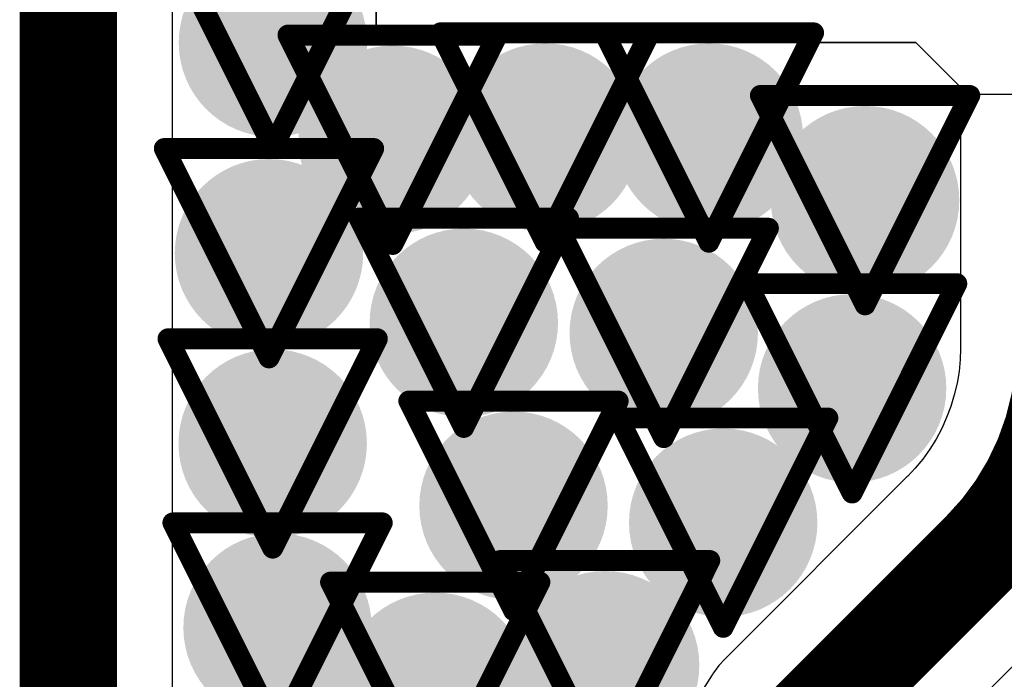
# Model space of a CAD drawing. Header units: inches. Extents: x -2.3 to 12.7, y -2.8 to 6.7.
# Tile 97 of 171: x 0.2227 to 0.3168, y 1.1152 to 1.1782. Entities that reach past the tile are written whole.
import ezdxf

# ---------------------------------------------------------------- set-up
doc = ezdxf.new("R2010")
doc.units = ezdxf.units.IN
doc.header["$MEASUREMENT"] = 0
for name, color, linetype in [('Bottom Layer', 5, 'Continuous'), ('Drill Drawing', 1, 'Continuous'), ('L2_GND1', 16, 'Continuous'), ('L3_PWR1', 130, 'Continuous'), ('Top Layer', 1, 'Continuous'), ('Via Holes', 16, 'Continuous')]:
    doc.layers.add(name, color=color, linetype=linetype)

msp = doc.modelspace()

# ---------------------------------------------------------------- hatches: boundary and pattern name
at = {"layer": 'Bottom Layer'}
h = msp.add_hatch(color=5, dxfattribs=at)
edge = h.paths.add_edge_path()
edge.add_arc((0.246902, 1.175987), 0.009, 0, 360)
h = msp.add_hatch(color=5, dxfattribs=at)
edge = h.paths.add_edge_path()
edge.add_arc((0.272908, 1.166923), 0.009, 0, 360)
h = msp.add_hatch(color=5, dxfattribs=at)
edge = h.paths.add_edge_path()
edge.add_arc((0.288554, 1.166923), 0.009, 0, 360)
h = msp.add_hatch(color=5, dxfattribs=at)
edge = h.paths.add_edge_path()
edge.add_arc((0.25834, 1.166707), 0.009, 0, 360)
h = msp.add_hatch(color=5, dxfattribs=at)
edge = h.paths.add_edge_path()
edge.add_arc((0.303473, 1.160939), 0.009, 0, 360)
h = msp.add_hatch(color=5, dxfattribs=at)
edge = h.paths.add_edge_path()
edge.add_arc((0.246526, 1.155872), 0.009, 0, 360)
h = msp.add_hatch(color=5, dxfattribs=at)
edge = h.paths.add_edge_path()
edge.add_arc((0.265138, 1.149227), 0.009, 0, 360)
h = msp.add_hatch(color=5, dxfattribs=at)
edge = h.paths.add_edge_path()
edge.add_arc((0.284237, 1.148256), 0.009, 0, 360)
h = msp.add_hatch(color=5, dxfattribs=at)
edge = h.paths.add_edge_path()
edge.add_arc((0.302234, 1.142964), 0.009, 0, 360)
h = msp.add_hatch(color=5, dxfattribs=at)
edge = h.paths.add_edge_path()
edge.add_arc((0.246879, 1.137696), 0.009, 0, 360)
h = msp.add_hatch(color=5, dxfattribs=at)
edge = h.paths.add_edge_path()
edge.add_arc((0.269886, 1.131747), 0.009, 0, 360)
h = msp.add_hatch(color=5, dxfattribs=at)
edge = h.paths.add_edge_path()
edge.add_arc((0.289917, 1.130128), 0.009, 0, 360)
h = msp.add_hatch(color=5, dxfattribs=at)
edge = h.paths.add_edge_path()
edge.add_arc((0.247346, 1.120111), 0.009, 0, 360)
h = msp.add_hatch(color=5, dxfattribs=at)
edge = h.paths.add_edge_path()
edge.add_arc((0.278637, 1.116515), 0.009, 0, 360)
h = msp.add_hatch(color=5, dxfattribs=at)
edge = h.paths.add_edge_path()
edge.add_arc((0.262406, 1.11445), 0.009, 0, 360)
at = {"layer": 'L2_GND1'}
h = msp.add_hatch(color=16, dxfattribs=at)
edge = h.paths.add_edge_path()
edge.add_arc((0.246902, 1.175987), 0.009, 0, 360)
h = msp.add_hatch(color=16, dxfattribs=at)
edge = h.paths.add_edge_path()
edge.add_arc((0.272908, 1.166923), 0.009, 0, 360)
h = msp.add_hatch(color=16, dxfattribs=at)
edge = h.paths.add_edge_path()
edge.add_arc((0.288554, 1.166923), 0.009, 0, 360)
h = msp.add_hatch(color=16, dxfattribs=at)
edge = h.paths.add_edge_path()
edge.add_arc((0.25834, 1.166707), 0.009, 0, 360)
h = msp.add_hatch(color=16, dxfattribs=at)
edge = h.paths.add_edge_path()
edge.add_arc((0.303473, 1.160939), 0.009, 0, 360)
h = msp.add_hatch(color=16, dxfattribs=at)
edge = h.paths.add_edge_path()
edge.add_arc((0.246526, 1.155872), 0.009, 0, 360)
h = msp.add_hatch(color=16, dxfattribs=at)
edge = h.paths.add_edge_path()
edge.add_arc((0.265138, 1.149227), 0.009, 0, 360)
h = msp.add_hatch(color=16, dxfattribs=at)
edge = h.paths.add_edge_path()
edge.add_arc((0.284237, 1.148256), 0.009, 0, 360)
h = msp.add_hatch(color=16, dxfattribs=at)
edge = h.paths.add_edge_path()
edge.add_arc((0.302234, 1.142964), 0.009, 0, 360)
h = msp.add_hatch(color=16, dxfattribs=at)
edge = h.paths.add_edge_path()
edge.add_arc((0.246879, 1.137696), 0.009, 0, 360)
h = msp.add_hatch(color=16, dxfattribs=at)
edge = h.paths.add_edge_path()
edge.add_arc((0.269886, 1.131747), 0.009, 0, 360)
h = msp.add_hatch(color=16, dxfattribs=at)
edge = h.paths.add_edge_path()
edge.add_arc((0.289917, 1.130128), 0.009, 0, 360)
h = msp.add_hatch(color=16, dxfattribs=at)
edge = h.paths.add_edge_path()
edge.add_arc((0.247346, 1.120111), 0.009, 0, 360)
h = msp.add_hatch(color=16, dxfattribs=at)
edge = h.paths.add_edge_path()
edge.add_arc((0.278637, 1.116515), 0.009, 0, 360)
h = msp.add_hatch(color=16, dxfattribs=at)
edge = h.paths.add_edge_path()
edge.add_arc((0.262406, 1.11445), 0.009, 0, 360)
at = {"layer": 'L3_PWR1'}
h = msp.add_hatch(color=130, dxfattribs=at)
edge = h.paths.add_edge_path()
edge.add_arc((0.246902, 1.175987), 0.009, 0, 360)
h = msp.add_hatch(color=130, dxfattribs=at)
edge = h.paths.add_edge_path()
edge.add_arc((0.272908, 1.166923), 0.009, 0, 360)
h = msp.add_hatch(color=130, dxfattribs=at)
edge = h.paths.add_edge_path()
edge.add_arc((0.288554, 1.166923), 0.009, 0, 360)
h = msp.add_hatch(color=130, dxfattribs=at)
edge = h.paths.add_edge_path()
edge.add_arc((0.25834, 1.166707), 0.009, 0, 360)
h = msp.add_hatch(color=130, dxfattribs=at)
edge = h.paths.add_edge_path()
edge.add_arc((0.303473, 1.160939), 0.009, 0, 360)
h = msp.add_hatch(color=130, dxfattribs=at)
edge = h.paths.add_edge_path()
edge.add_arc((0.246526, 1.155872), 0.009, 0, 360)
h = msp.add_hatch(color=130, dxfattribs=at)
edge = h.paths.add_edge_path()
edge.add_arc((0.265138, 1.149227), 0.009, 0, 360)
h = msp.add_hatch(color=130, dxfattribs=at)
edge = h.paths.add_edge_path()
edge.add_arc((0.284237, 1.148256), 0.009, 0, 360)
h = msp.add_hatch(color=130, dxfattribs=at)
edge = h.paths.add_edge_path()
edge.add_arc((0.302234, 1.142964), 0.009, 0, 360)
h = msp.add_hatch(color=130, dxfattribs=at)
edge = h.paths.add_edge_path()
edge.add_arc((0.246879, 1.137696), 0.009, 0, 360)
h = msp.add_hatch(color=130, dxfattribs=at)
edge = h.paths.add_edge_path()
edge.add_arc((0.269886, 1.131747), 0.009, 0, 360)
h = msp.add_hatch(color=130, dxfattribs=at)
edge = h.paths.add_edge_path()
edge.add_arc((0.289917, 1.130128), 0.009, 0, 360)
h = msp.add_hatch(color=130, dxfattribs=at)
edge = h.paths.add_edge_path()
edge.add_arc((0.247346, 1.120111), 0.009, 0, 360)
h = msp.add_hatch(color=130, dxfattribs=at)
edge = h.paths.add_edge_path()
edge.add_arc((0.278637, 1.116515), 0.009, 0, 360)
h = msp.add_hatch(color=130, dxfattribs=at)
edge = h.paths.add_edge_path()
edge.add_arc((0.262406, 1.11445), 0.009, 0, 360)
at = {"layer": 'Top Layer'}
h = msp.add_hatch(color=1, dxfattribs=at)
edge = h.paths.add_edge_path()
edge.add_arc((0.246902, 1.175987), 0.009, 0, 360)
h = msp.add_hatch(color=1, dxfattribs=at)
edge = h.paths.add_edge_path()
edge.add_arc((0.272908, 1.166923), 0.009, 0, 360)
h = msp.add_hatch(color=1, dxfattribs=at)
edge = h.paths.add_edge_path()
edge.add_arc((0.288554, 1.166923), 0.009, 0, 360)
h = msp.add_hatch(color=1, dxfattribs=at)
edge = h.paths.add_edge_path()
edge.add_arc((0.25834, 1.166707), 0.009, 0, 360)
h = msp.add_hatch(color=1, dxfattribs=at)
edge = h.paths.add_edge_path()
edge.add_arc((0.303473, 1.160939), 0.009, 0, 360)
h = msp.add_hatch(color=1, dxfattribs=at)
edge = h.paths.add_edge_path()
edge.add_arc((0.246526, 1.155872), 0.009, 0, 360)
h = msp.add_hatch(color=1, dxfattribs=at)
edge = h.paths.add_edge_path()
edge.add_arc((0.265138, 1.149227), 0.009, 0, 360)
h = msp.add_hatch(color=1, dxfattribs=at)
edge = h.paths.add_edge_path()
edge.add_arc((0.284237, 1.148256), 0.009, 0, 360)
h = msp.add_hatch(color=1, dxfattribs=at)
edge = h.paths.add_edge_path()
edge.add_arc((0.302234, 1.142964), 0.009, 0, 360)
h = msp.add_hatch(color=1, dxfattribs=at)
edge = h.paths.add_edge_path()
edge.add_arc((0.246879, 1.137696), 0.009, 0, 360)
h = msp.add_hatch(color=1, dxfattribs=at)
edge = h.paths.add_edge_path()
edge.add_arc((0.269886, 1.131747), 0.009, 0, 360)
h = msp.add_hatch(color=1, dxfattribs=at)
edge = h.paths.add_edge_path()
edge.add_arc((0.289917, 1.130128), 0.009, 0, 360)
h = msp.add_hatch(color=1, dxfattribs=at)
edge = h.paths.add_edge_path()
edge.add_arc((0.247346, 1.120111), 0.009, 0, 360)
h = msp.add_hatch(color=1, dxfattribs=at)
edge = h.paths.add_edge_path()
edge.add_arc((0.278637, 1.116515), 0.009, 0, 360)
h = msp.add_hatch(color=1, dxfattribs=at)
edge = h.paths.add_edge_path()
edge.add_arc((0.262406, 1.11445), 0.009, 0, 360)
at = {"layer": 'Via Holes'}
h = msp.add_hatch(color=7, dxfattribs=at)
edge = h.paths.add_edge_path()
edge.add_arc((0.246902, 1.175987), 0.004, 0, 360)
h = msp.add_hatch(color=7, dxfattribs=at)
edge = h.paths.add_edge_path()
edge.add_arc((0.25834, 1.166707), 0.004, 0, 360)
h = msp.add_hatch(color=7, dxfattribs=at)
edge = h.paths.add_edge_path()
edge.add_arc((0.272908, 1.166923), 0.004, 0, 360)
h = msp.add_hatch(color=7, dxfattribs=at)
edge = h.paths.add_edge_path()
edge.add_arc((0.288554, 1.166923), 0.004, 0, 360)
h = msp.add_hatch(color=7, dxfattribs=at)
edge = h.paths.add_edge_path()
edge.add_arc((0.303473, 1.160939), 0.004, 0, 360)
h = msp.add_hatch(color=7, dxfattribs=at)
edge = h.paths.add_edge_path()
edge.add_arc((0.246526, 1.155872), 0.004, 0, 360)
h = msp.add_hatch(color=7, dxfattribs=at)
edge = h.paths.add_edge_path()
edge.add_arc((0.265138, 1.149227), 0.004, 0, 360)
h = msp.add_hatch(color=7, dxfattribs=at)
edge = h.paths.add_edge_path()
edge.add_arc((0.284237, 1.148256), 0.004, 0, 360)
h = msp.add_hatch(color=7, dxfattribs=at)
edge = h.paths.add_edge_path()
edge.add_arc((0.302234, 1.142964), 0.004, 0, 360)
h = msp.add_hatch(color=7, dxfattribs=at)
edge = h.paths.add_edge_path()
edge.add_arc((0.246879, 1.137696), 0.004, 0, 360)
h = msp.add_hatch(color=7, dxfattribs=at)
edge = h.paths.add_edge_path()
edge.add_arc((0.269886, 1.131747), 0.004, 0, 360)
h = msp.add_hatch(color=7, dxfattribs=at)
edge = h.paths.add_edge_path()
edge.add_arc((0.289917, 1.130128), 0.004, 0, 360)
h = msp.add_hatch(color=7, dxfattribs=at)
edge = h.paths.add_edge_path()
edge.add_arc((0.247346, 1.120111), 0.004, 0, 360)
h = msp.add_hatch(color=7, dxfattribs=at)
edge = h.paths.add_edge_path()
edge.add_arc((0.278637, 1.116515), 0.004, 0, 360)
h = msp.add_hatch(color=7, dxfattribs=at)
edge = h.paths.add_edge_path()
edge.add_arc((0.262406, 1.11445), 0.004, 0, 360)

# ---------------------------------------------------------------- linework, layer by layer
at = {"layer": 'Drill Drawing'}
for points in [[(0.236902, 1.185987, 0.002, 0.002, 0), (0.246902, 1.165987, 0.002, 0.002, 0)], [(0.246902, 1.165987, 0.002, 0.002, 0), (0.256902, 1.185987, 0.002, 0.002, 0)], [(0.24834, 1.176707, 0.002, 0.002, 0), (0.26834, 1.176707, 0.002, 0.002, 0)], [(0.24834, 1.176707, 0.002, 0.002, 0), (0.25834, 1.156707, 0.002, 0.002, 0)], [(0.25834, 1.156707, 0.002, 0.002, 0), (0.26834, 1.176707, 0.002, 0.002, 0)], [(0.262908, 1.176923, 0.002, 0.002, 0), (0.282907, 1.176923, 0.002, 0.002, 0)], [(0.262908, 1.176923, 0.002, 0.002, 0), (0.272908, 1.156923, 0.002, 0.002, 0)], [(0.272908, 1.156923, 0.002, 0.002, 0), (0.282907, 1.176923, 0.002, 0.002, 0)], [(0.278554, 1.176923, 0.002, 0.002, 0), (0.298554, 1.176923, 0.002, 0.002, 0)], [(0.278554, 1.176923, 0.002, 0.002, 0), (0.288554, 1.156923, 0.002, 0.002, 0)], [(0.288554, 1.156923, 0.002, 0.002, 0), (0.298554, 1.176923, 0.002, 0.002, 0)], [(0.293473, 1.170939, 0.002, 0.002, 0), (0.313473, 1.170939, 0.002, 0.002, 0)], [(0.293473, 1.170939, 0.002, 0.002, 0), (0.303473, 1.150939, 0.002, 0.002, 0)], [(0.303473, 1.150939, 0.002, 0.002, 0), (0.313473, 1.170939, 0.002, 0.002, 0)], [(0.236526, 1.165872, 0.002, 0.002, 0), (0.256526, 1.165872, 0.002, 0.002, 0)], [(0.236526, 1.165872, 0.002, 0.002, 0), (0.246526, 1.145872, 0.002, 0.002, 0)], [(0.246526, 1.145872, 0.002, 0.002, 0), (0.256526, 1.165872, 0.002, 0.002, 0)], [(0.255138, 1.159227, 0.002, 0.002, 0), (0.275138, 1.159227, 0.002, 0.002, 0)], [(0.255138, 1.159227, 0.002, 0.002, 0), (0.265138, 1.139227, 0.002, 0.002, 0)], [(0.265138, 1.139227, 0.002, 0.002, 0), (0.275138, 1.159227, 0.002, 0.002, 0)], [(0.274237, 1.158256, 0.002, 0.002, 0), (0.294237, 1.158256, 0.002, 0.002, 0)], [(0.274237, 1.158256, 0.002, 0.002, 0), (0.284237, 1.138256, 0.002, 0.002, 0)], [(0.284237, 1.138256, 0.002, 0.002, 0), (0.294237, 1.158256, 0.002, 0.002, 0)], [(0.292234, 1.152964, 0.002, 0.002, 0), (0.312234, 1.152964, 0.002, 0.002, 0)], [(0.292234, 1.152964, 0.002, 0.002, 0), (0.302234, 1.132964, 0.002, 0.002, 0)], [(0.302234, 1.132964, 0.002, 0.002, 0), (0.312234, 1.152964, 0.002, 0.002, 0)], [(0.236879, 1.147696, 0.002, 0.002, 0), (0.256879, 1.147696, 0.002, 0.002, 0)], [(0.236879, 1.147696, 0.002, 0.002, 0), (0.246879, 1.127696, 0.002, 0.002, 0)], [(0.246879, 1.127696, 0.002, 0.002, 0), (0.256879, 1.147696, 0.002, 0.002, 0)], [(0.259886, 1.141747, 0.002, 0.002, 0), (0.279886, 1.141747, 0.002, 0.002, 0)], [(0.259886, 1.141747, 0.002, 0.002, 0), (0.269886, 1.121747, 0.002, 0.002, 0)], [(0.269886, 1.121747, 0.002, 0.002, 0), (0.279886, 1.141747, 0.002, 0.002, 0)], [(0.279917, 1.140128, 0.002, 0.002, 0), (0.299917, 1.140128, 0.002, 0.002, 0)], [(0.279917, 1.140128, 0.002, 0.002, 0), (0.289917, 1.120128, 0.002, 0.002, 0)], [(0.289917, 1.120128, 0.002, 0.002, 0), (0.299917, 1.140128, 0.002, 0.002, 0)], [(0.237346, 1.130111, 0.002, 0.002, 0), (0.257346, 1.130111, 0.002, 0.002, 0)], [(0.237346, 1.130111, 0.002, 0.002, 0), (0.247346, 1.110111, 0.002, 0.002, 0)], [(0.247346, 1.110111, 0.002, 0.002, 0), (0.257346, 1.130111, 0.002, 0.002, 0)], [(0.268637, 1.126515, 0.002, 0.002, 0), (0.288637, 1.126515, 0.002, 0.002, 0)], [(0.268637, 1.126515, 0.002, 0.002, 0), (0.278637, 1.106515, 0.002, 0.002, 0)], [(0.278637, 1.106515, 0.002, 0.002, 0), (0.288637, 1.126515, 0.002, 0.002, 0)], [(0.252406, 1.12445, 0.002, 0.002, 0), (0.272406, 1.12445, 0.002, 0.002, 0)], [(0.252406, 1.12445, 0.002, 0.002, 0), (0.262406, 1.10445, 0.002, 0.002, 0)], [(0.262406, 1.10445, 0.002, 0.002, 0), (0.272406, 1.12445, 0.002, 0.002, 0)]]:
    msp.add_lwpolyline(points, format="xyseb", dxfattribs=at)
for points in [[(0.24784, 1.176707, 0.001, 0.001, 1), (0.24884, 1.176707, 0.001, 0.001, 1)], [(0.24784, 1.176707, 0.001, 0.001, 1), (0.24884, 1.176707, 0.001, 0.001, 1)], [(0.262408, 1.176923, 0.001, 0.001, 1), (0.263408, 1.176923, 0.001, 0.001, 1)], [(0.262408, 1.176923, 0.001, 0.001, 1), (0.263408, 1.176923, 0.001, 0.001, 1)], [(0.26784, 1.176707, 0.001, 0.001, 1), (0.26884, 1.176707, 0.001, 0.001, 1)], [(0.26784, 1.176707, 0.001, 0.001, 1), (0.26884, 1.176707, 0.001, 0.001, 1)], [(0.278054, 1.176923, 0.001, 0.001, 1), (0.279054, 1.176923, 0.001, 0.001, 1)], [(0.278054, 1.176923, 0.001, 0.001, 1), (0.279054, 1.176923, 0.001, 0.001, 1)], [(0.282407, 1.176923, 0.001, 0.001, 1), (0.283407, 1.176923, 0.001, 0.001, 1)], [(0.282407, 1.176923, 0.001, 0.001, 1), (0.283407, 1.176923, 0.001, 0.001, 1)], [(0.298054, 1.176923, 0.001, 0.001, 1), (0.299054, 1.176923, 0.001, 0.001, 1)], [(0.298054, 1.176923, 0.001, 0.001, 1), (0.299054, 1.176923, 0.001, 0.001, 1)], [(0.292973, 1.170939, 0.001, 0.001, 1), (0.293973, 1.170939, 0.001, 0.001, 1)], [(0.292973, 1.170939, 0.001, 0.001, 1), (0.293973, 1.170939, 0.001, 0.001, 1)], [(0.312973, 1.170939, 0.001, 0.001, 1), (0.313973, 1.170939, 0.001, 0.001, 1)], [(0.312973, 1.170939, 0.001, 0.001, 1), (0.313973, 1.170939, 0.001, 0.001, 1)], [(0.236026, 1.165872, 0.001, 0.001, 1), (0.237026, 1.165872, 0.001, 0.001, 1)], [(0.236026, 1.165872, 0.001, 0.001, 1), (0.237026, 1.165872, 0.001, 0.001, 1)], [(0.246402, 1.165987, 0.001, 0.001, 1), (0.247402, 1.165987, 0.001, 0.001, 1)], [(0.246402, 1.165987, 0.001, 0.001, 1), (0.247402, 1.165987, 0.001, 0.001, 1)], [(0.256026, 1.165872, 0.001, 0.001, 1), (0.257026, 1.165872, 0.001, 0.001, 1)], [(0.256026, 1.165872, 0.001, 0.001, 1), (0.257026, 1.165872, 0.001, 0.001, 1)], [(0.254638, 1.159227, 0.001, 0.001, 1), (0.255638, 1.159227, 0.001, 0.001, 1)], [(0.254638, 1.159227, 0.001, 0.001, 1), (0.255638, 1.159227, 0.001, 0.001, 1)], [(0.274638, 1.159227, 0.001, 0.001, 1), (0.275638, 1.159227, 0.001, 0.001, 1)], [(0.274638, 1.159227, 0.001, 0.001, 1), (0.275638, 1.159227, 0.001, 0.001, 1)], [(0.273737, 1.158256, 0.001, 0.001, 1), (0.274737, 1.158256, 0.001, 0.001, 1)], [(0.273737, 1.158256, 0.001, 0.001, 1), (0.274737, 1.158256, 0.001, 0.001, 1)], [(0.293737, 1.158256, 0.001, 0.001, 1), (0.294737, 1.158256, 0.001, 0.001, 1)], [(0.293737, 1.158256, 0.001, 0.001, 1), (0.294737, 1.158256, 0.001, 0.001, 1)], [(0.272408, 1.156923, 0.001, 0.001, 1), (0.273408, 1.156923, 0.001, 0.001, 1)], [(0.272408, 1.156923, 0.001, 0.001, 1), (0.273408, 1.156923, 0.001, 0.001, 1)], [(0.288054, 1.156923, 0.001, 0.001, 1), (0.289054, 1.156923, 0.001, 0.001, 1)], [(0.288054, 1.156923, 0.001, 0.001, 1), (0.289054, 1.156923, 0.001, 0.001, 1)], [(0.25784, 1.156707, 0.001, 0.001, 1), (0.25884, 1.156707, 0.001, 0.001, 1)], [(0.25784, 1.156707, 0.001, 0.001, 1), (0.25884, 1.156707, 0.001, 0.001, 1)], [(0.291734, 1.152964, 0.001, 0.001, 1), (0.292734, 1.152964, 0.001, 0.001, 1)], [(0.291734, 1.152964, 0.001, 0.001, 1), (0.292734, 1.152964, 0.001, 0.001, 1)], [(0.311734, 1.152964, 0.001, 0.001, 1), (0.312734, 1.152964, 0.001, 0.001, 1)], [(0.311734, 1.152964, 0.001, 0.001, 1), (0.312734, 1.152964, 0.001, 0.001, 1)], [(0.302973, 1.150939, 0.001, 0.001, 1), (0.303973, 1.150939, 0.001, 0.001, 1)], [(0.302973, 1.150939, 0.001, 0.001, 1), (0.303973, 1.150939, 0.001, 0.001, 1)], [(0.236379, 1.147696, 0.001, 0.001, 1), (0.237379, 1.147696, 0.001, 0.001, 1)], [(0.236379, 1.147696, 0.001, 0.001, 1), (0.237379, 1.147696, 0.001, 0.001, 1)], [(0.256379, 1.147696, 0.001, 0.001, 1), (0.257379, 1.147696, 0.001, 0.001, 1)], [(0.256379, 1.147696, 0.001, 0.001, 1), (0.257379, 1.147696, 0.001, 0.001, 1)], [(0.246026, 1.145872, 0.001, 0.001, 1), (0.247026, 1.145872, 0.001, 0.001, 1)], [(0.246026, 1.145872, 0.001, 0.001, 1), (0.247026, 1.145872, 0.001, 0.001, 1)], [(0.259386, 1.141747, 0.001, 0.001, 1), (0.260386, 1.141747, 0.001, 0.001, 1)], [(0.259386, 1.141747, 0.001, 0.001, 1), (0.260386, 1.141747, 0.001, 0.001, 1)], [(0.279386, 1.141747, 0.001, 0.001, 1), (0.280386, 1.141747, 0.001, 0.001, 1)], [(0.279386, 1.141747, 0.001, 0.001, 1), (0.280386, 1.141747, 0.001, 0.001, 1)], [(0.279417, 1.140128, 0.001, 0.001, 1), (0.280417, 1.140128, 0.001, 0.001, 1)], [(0.279417, 1.140128, 0.001, 0.001, 1), (0.280417, 1.140128, 0.001, 0.001, 1)], [(0.299417, 1.140128, 0.001, 0.001, 1), (0.300417, 1.140128, 0.001, 0.001, 1)], [(0.299417, 1.140128, 0.001, 0.001, 1), (0.300417, 1.140128, 0.001, 0.001, 1)], [(0.264638, 1.139227, 0.001, 0.001, 1), (0.265638, 1.139227, 0.001, 0.001, 1)], [(0.264638, 1.139227, 0.001, 0.001, 1), (0.265638, 1.139227, 0.001, 0.001, 1)], [(0.283737, 1.138256, 0.001, 0.001, 1), (0.284737, 1.138256, 0.001, 0.001, 1)], [(0.283737, 1.138256, 0.001, 0.001, 1), (0.284737, 1.138256, 0.001, 0.001, 1)], [(0.301734, 1.132964, 0.001, 0.001, 1), (0.302734, 1.132964, 0.001, 0.001, 1)], [(0.301734, 1.132964, 0.001, 0.001, 1), (0.302734, 1.132964, 0.001, 0.001, 1)], [(0.236846, 1.130111, 0.001, 0.001, 1), (0.237846, 1.130111, 0.001, 0.001, 1)], [(0.236846, 1.130111, 0.001, 0.001, 1), (0.237846, 1.130111, 0.001, 0.001, 1)], [(0.256846, 1.130111, 0.001, 0.001, 1), (0.257846, 1.130111, 0.001, 0.001, 1)], [(0.256846, 1.130111, 0.001, 0.001, 1), (0.257846, 1.130111, 0.001, 0.001, 1)], [(0.246379, 1.127696, 0.001, 0.001, 1), (0.247379, 1.127696, 0.001, 0.001, 1)], [(0.246379, 1.127696, 0.001, 0.001, 1), (0.247379, 1.127696, 0.001, 0.001, 1)], [(0.268137, 1.126515, 0.001, 0.001, 1), (0.269137, 1.126515, 0.001, 0.001, 1)], [(0.268137, 1.126515, 0.001, 0.001, 1), (0.269137, 1.126515, 0.001, 0.001, 1)], [(0.288137, 1.126515, 0.001, 0.001, 1), (0.289137, 1.126515, 0.001, 0.001, 1)], [(0.288137, 1.126515, 0.001, 0.001, 1), (0.289137, 1.126515, 0.001, 0.001, 1)], [(0.251906, 1.12445, 0.001, 0.001, 1), (0.252906, 1.12445, 0.001, 0.001, 1)], [(0.251906, 1.12445, 0.001, 0.001, 1), (0.252906, 1.12445, 0.001, 0.001, 1)], [(0.271906, 1.12445, 0.001, 0.001, 1), (0.272906, 1.12445, 0.001, 0.001, 1)], [(0.271906, 1.12445, 0.001, 0.001, 1), (0.272906, 1.12445, 0.001, 0.001, 1)], [(0.269386, 1.121747, 0.001, 0.001, 1), (0.270386, 1.121747, 0.001, 0.001, 1)], [(0.269386, 1.121747, 0.001, 0.001, 1), (0.270386, 1.121747, 0.001, 0.001, 1)], [(0.289417, 1.120128, 0.001, 0.001, 1), (0.290417, 1.120128, 0.001, 0.001, 1)], [(0.289417, 1.120128, 0.001, 0.001, 1), (0.290417, 1.120128, 0.001, 0.001, 1)]]:
    msp.add_lwpolyline(points, format="xyseb", close=True, dxfattribs=at)
at = {"layer": 'Top Layer'}
for p, q in [((0.237319, 0.973082), (0.237319, 1.234059)), ((0.256778, 1.176011), (0.256778, 1.234059)), ((0.256778, 1.234059), (0.256778, 1.176011)), ((0.30832, 1.176012), (0.256778, 1.176011)), ((0.256778, 1.176011), (0.30832, 1.176012)), ((0.313283, 1.171049), (0.30832, 1.176012)), ((0.30832, 1.176012), (0.312585, 1.171747)), ((0.312585, 1.171747), (0.312585, 1.146855)), ((0.334034, 1.171049), (0.313283, 1.171049)), ((0.31259, 1.146739), (0.312557, 1.145711)), ((0.312585, 1.146855), (0.31259, 1.146739)), ((0.312557, 1.145711), (0.312445, 1.144572)), ((0.312445, 1.144572), (0.312258, 1.143443)), ((0.312258, 1.143443), (0.311998, 1.142329)), ((0.311998, 1.142329), (0.311666, 1.141234)), ((0.311666, 1.141234), (0.311263, 1.140162)), ((0.311263, 1.140162), (0.310791, 1.13912)), ((0.310791, 1.13912), (0.310251, 1.138111)), ((0.310251, 1.138111), (0.309647, 1.137139)), ((0.309647, 1.137139), (0.30898, 1.136208)), ((0.30898, 1.136208), (0.308254, 1.135324)), ((0.307465, 1.134495), (0.290094, 1.117123)), ((0.307551, 1.134573), (0.307465, 1.134495)), ((0.308254, 1.135324), (0.307551, 1.134573)), ((0.304979, 1.103839), (0.321549, 1.120409)), ((0.290091, 1.117121), (0.289506, 1.116481)), ((0.290092, 1.117122), (0.290091, 1.117121)), ((0.290094, 1.117123), (0.290092, 1.117122)), ((0.288849, 1.115604), (0.288021, 1.114298)), ((0.288885, 1.115648), (0.288849, 1.115604)), ((0.288977, 1.115792), (0.288885, 1.115648)), ((0.289506, 1.116481), (0.288977, 1.115792))]:
    msp.add_line(p, q, dxfattribs=at)
for points in [[(0.22736, 0.964845, 0.0093, 0.0093, 0), (0.22736, 1.274562, 0.0093, 0.0093, 0)], [(0.322545, 1.146855, 0.0093, 0.0093, -0.198912), (0.314508, 1.127452, 0.0093, 0.0093, 0)], [(0.297135, 1.11008, 0.0093, 0.0093, 0), (0.314508, 1.127452, 0.0093, 0.0093, 0)]]:
    msp.add_lwpolyline(points, format="xyseb", dxfattribs=at)
msp.add_lwpolyline([(0.312183, 1.127452, 0.00465, 0.00465, 1), (0.316833, 1.127452, 0.00465, 0.00465, 1)], format="xyseb", close=True, dxfattribs=at)
msp.add_lwpolyline([(0.312183, 1.127452, 0.00465, 0.00465, 1), (0.316833, 1.127452, 0.00465, 0.00465, 1)], format="xyseb", close=True, dxfattribs=at)

doc.saveas('drawing.dxf')
